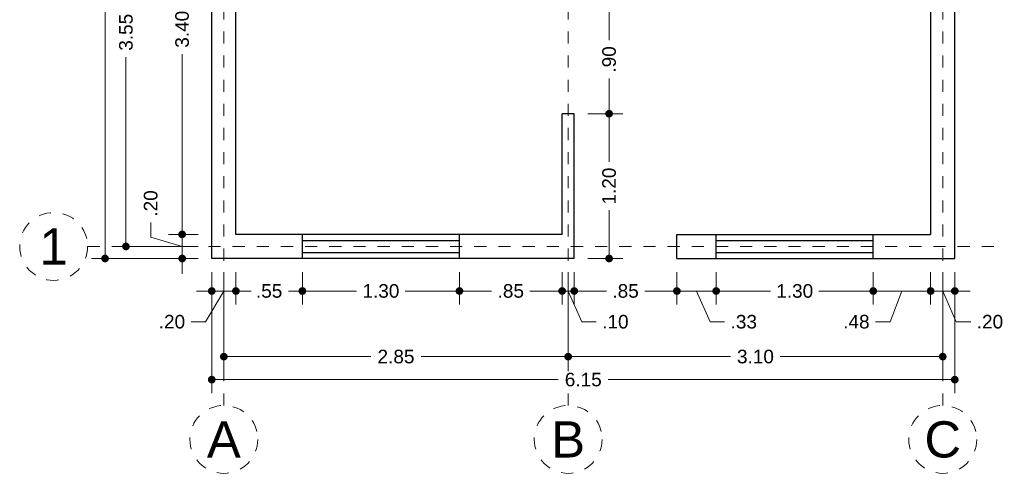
# Model space of a CAD drawing. Header units: millimetres. Extents: x 2563.8 to 2572.4, y 874.6 to 888.9.
# Tile 1 of 3: x 2564.2 to 2572.4, y 874.6 to 878.4. Entities that reach past the tile are written whole.
import ezdxf
from ezdxf.enums import TextEntityAlignment as Align

# ---------------------------------------------------------------- set-up
doc = ezdxf.new("R2010")
doc.units = ezdxf.units.MM
doc.header["$LTSCALE"] = 0.001
doc.linetypes.add('CENTER2', pattern=[28.575, 19.05, -3.175, 3.175, -3.175])
for name, color, linetype, lineweight in [('Cotas', 7, 'Continuous', 18), ('Ejes', 7, 'CENTER2', 5), ('Muros', 7, 'Continuous', 30), ('Ventanas', 250, 'Continuous', 25)]:
    doc.layers.add(name, color=color, linetype=linetype, lineweight=lineweight)
doc.styles.get("Standard").update_dxf_attribs({"font": 'arial.ttf'})
doc.dimstyles.new('1-75', dxfattribs={"dimscale": 75, "dimtxt": 0.0015, "dimasz": 0.00085, "dimexe": 0.0015, "dimexo": 0.0015, "dimgap": 0.0008, "dimtad": 0, "dimzin": 4, "dimdsep": 46, "dimtxsty": 'Standard', "dimblk": 'DOT', "dimcen": 0.0009, "dimclrd": 256, "dimclre": 256, "dimclrt": 256, "dimadec": 0, "dimazin": 0, "dimtfac": 1, "dimtofl": 0, "dimtmove": 1, "dimatfit": 2, "dimfxl": 0.0015, "dimtfill": 1, "dimtolj": 1, "dimtzin": 4, "dimlwd": -1, "dimlwe": -1, "dimarcsym": 0})

# ---------------------------------------------------------------- blocks, each defined once
blk = doc.blocks.new('_DOT')
at = {"color": 0, "linetype": 'ByBlock'}
blk.add_line((-0.5, 0), (-1, 0), dxfattribs=at)
at = {"color": 0, "linetype": 'ByBlock', "const_width": 0.5}
blk.add_lwpolyline([(-0.25, 0, 1), (0.25, 0, 1)], format="xyb", close=True, dxfattribs=at)
blk = doc.blocks.new('*D3')
at = {"layer": 'Cotas', "transparency": 16777216}
for p, q in [((2565.7197, 888.5218), (2564.8367, 888.5218)), ((2564.9492, 888.458), (2564.9492, 882.7161)), ((2564.9492, 876.4855), (2564.9492, 882.2275)), ((2565.7197, 876.4218), (2564.8367, 876.4218))]:
    blk.add_line(p, q, dxfattribs=at)
at = {"layer": 'Defpoints', "color": 0, "transparency": 16777216}
for p in [(2565.8322, 888.5218), (2564.9492, 876.4218), (2565.8322, 876.4218)]:
    blk.add_point(p, dxfattribs=at)
at = {"layer": 'Cotas', "transparency": 16777216, "xscale": 0.06375, "yscale": 0.06375, "zscale": 0.06375}
for p, rotation in [((2564.9492, 888.5218), 90), ((2564.9492, 876.4218), 270)]:
    blk.add_blockref('_DOT', p, dxfattribs=dict(at, rotation=rotation))
at = {"layer": 'Cotas', "transparency": 16777216, "insert": (2564.9492, 882.4718), "char_height": 0.1125, "attachment_point": 5, "rotation": 90, "bg_fill": 3, "box_fill_scale": 1.1, "bg_fill_color": 256, "bg_fill_true_color": 13158600, "bg_fill_transparency": 0}
blk.add_mtext('\\A1;12.10', dxfattribs=at)
blk = doc.blocks.new('*D4')
at = {"layer": 'Cotas', "transparency": 16777216}
for p, q in [((2565.7197, 880.0718), (2565.0097, 880.0718)), ((2565.1222, 880.008), (2565.1222, 878.5033)), ((2565.1222, 876.5855), (2565.1222, 878.0903)), ((2565.7197, 876.5218), (2565.0097, 876.5218))]:
    blk.add_line(p, q, dxfattribs=at)
at = {"layer": 'Defpoints', "color": 0, "transparency": 16777216}
for p in [(2565.1222, 880.0718), (2565.8322, 880.0718), (2565.8322, 876.5218)]:
    blk.add_point(p, dxfattribs=at)
at = {"layer": 'Cotas', "transparency": 16777216, "xscale": 0.06375, "yscale": 0.06375, "zscale": 0.06375}
for p, rotation in [((2565.1222, 880.0718), 90), ((2565.1222, 876.5218), 270)]:
    blk.add_blockref('_DOT', p, dxfattribs=dict(at, rotation=rotation))
at = {"layer": 'Cotas', "transparency": 16777216, "insert": (2565.1222, 878.2968), "char_height": 0.1125, "attachment_point": 5, "rotation": 90, "bg_fill": 3, "box_fill_scale": 1.1, "bg_fill_color": 256, "bg_fill_true_color": 13158600, "bg_fill_transparency": 0}
blk.add_mtext('\\A1;3.55', dxfattribs=at)
blk = doc.blocks.new('*D16')
at = {"layer": 'Cotas', "transparency": 16777216}
for p, q in [((2565.7197, 880.0218), (2565.4746, 880.0218)), ((2565.5871, 879.958), (2565.5871, 878.5277)), ((2565.5871, 876.6855), (2565.5871, 878.1159)), ((2565.7197, 876.6218), (2565.4746, 876.6218))]:
    blk.add_line(p, q, dxfattribs=at)
at = {"layer": 'Defpoints', "color": 0, "transparency": 16777216}
for p in [(2565.8322, 880.0218), (2565.5871, 876.6218), (2565.8322, 876.6218)]:
    blk.add_point(p, dxfattribs=at)
at = {"layer": 'Cotas', "transparency": 16777216, "xscale": 0.06375, "yscale": 0.06375, "zscale": 0.06375}
for p, rotation in [((2565.5871, 880.0218), 90), ((2565.5871, 876.6218), 270)]:
    blk.add_blockref('_DOT', p, dxfattribs=dict(at, rotation=rotation))
at = {"layer": 'Cotas', "transparency": 16777216, "insert": (2565.5871, 878.3218), "char_height": 0.1125, "attachment_point": 5, "rotation": 90, "bg_fill": 3, "box_fill_scale": 1.1, "bg_fill_color": 256, "bg_fill_true_color": 13158600, "bg_fill_transparency": 0}
blk.add_mtext('\\A1;3.40', dxfattribs=at)
blk = doc.blocks.new('*D17')
at = {"layer": 'Cotas', "transparency": 16777216}
for p, q in [((2565.3272, 876.5998), (2565.3272, 876.7198)), ((2565.5871, 876.6855), (2565.5871, 876.7493)), ((2565.7197, 876.6218), (2565.4746, 876.6218)), ((2565.5871, 876.6218), (2565.5871, 876.4218)), ((2565.5871, 876.5218), (2565.3272, 876.5998)), ((2565.7197, 876.4218), (2565.4746, 876.4218)), ((2565.5871, 876.358), (2565.5871, 876.2943))]:
    blk.add_line(p, q, dxfattribs=at)
at = {"layer": 'Defpoints', "color": 0, "transparency": 16777216}
for p in [(2565.8322, 876.6218), (2565.5871, 876.4218), (2565.8322, 876.4218)]:
    blk.add_point(p, dxfattribs=at)
at = {"layer": 'Cotas', "transparency": 16777216, "xscale": 0.06375, "yscale": 0.06375, "zscale": 0.06375}
for p, rotation in [((2565.5871, 876.6218), 270), ((2565.5871, 876.4218), 90)]:
    blk.add_blockref('_DOT', p, dxfattribs=dict(at, rotation=rotation))
at = {"layer": 'Cotas', "transparency": 16777216, "insert": (2565.3272, 876.8781), "char_height": 0.1125, "attachment_point": 5, "rotation": 90, "bg_fill": 3, "box_fill_scale": 1.1, "bg_fill_color": 256, "bg_fill_true_color": 13158600, "bg_fill_transparency": 0}
blk.add_mtext('\\A1;.20', dxfattribs=at)
blk = doc.blocks.new('*D18')
at = {"layer": 'Cotas', "transparency": 16777216}
for p, q in [((2565.8322, 876.3093), (2565.8322, 875.3055)), ((2571.9822, 876.3093), (2571.9822, 875.3055)), ((2565.896, 875.418), (2568.7004, 875.418)), ((2571.9185, 875.418), (2569.1141, 875.418))]:
    blk.add_line(p, q, dxfattribs=at)
at = {"layer": 'Defpoints', "color": 0, "transparency": 16777216}
for p in [(2565.8322, 876.4218), (2571.9822, 876.4218), (2571.9822, 875.418)]:
    blk.add_point(p, dxfattribs=at)
at = {"layer": 'Cotas', "transparency": 16777216, "xscale": 0.06375, "yscale": 0.06375, "zscale": 0.06375, "rotation": 180}
blk.add_blockref('_DOT', (2565.8322, 875.418), dxfattribs=at)
at = {"layer": 'Cotas', "transparency": 16777216, "xscale": 0.06375, "yscale": 0.06375, "zscale": 0.06375}
blk.add_blockref('_DOT', (2571.9822, 875.418), dxfattribs=at)
at = {"layer": 'Cotas', "transparency": 16777216, "insert": (2568.9072, 875.418), "char_height": 0.1125, "attachment_point": 5, "bg_fill": 3, "box_fill_scale": 1.1, "bg_fill_color": 256, "bg_fill_true_color": 13158600, "bg_fill_transparency": 0}
blk.add_mtext('\\A1;6.15', dxfattribs=at)
blk = doc.blocks.new('*D19')
at = {"layer": 'Cotas', "transparency": 16777216}
for p, q in [((2565.9322, 876.3093), (2565.9322, 875.4961)), ((2568.7822, 876.3093), (2568.7822, 875.4961)), ((2565.996, 875.6086), (2567.1497, 875.6086)), ((2568.7185, 875.6086), (2567.5647, 875.6086))]:
    blk.add_line(p, q, dxfattribs=at)
at = {"layer": 'Defpoints', "color": 0, "transparency": 16777216}
for p in [(2565.9322, 876.4218), (2568.7822, 876.4218), (2568.7822, 875.6086)]:
    blk.add_point(p, dxfattribs=at)
at = {"layer": 'Cotas', "transparency": 16777216, "xscale": 0.06375, "yscale": 0.06375, "zscale": 0.06375, "rotation": 180}
blk.add_blockref('_DOT', (2565.9322, 875.6086), dxfattribs=at)
at = {"layer": 'Cotas', "transparency": 16777216, "xscale": 0.06375, "yscale": 0.06375, "zscale": 0.06375}
blk.add_blockref('_DOT', (2568.7822, 875.6086), dxfattribs=at)
at = {"layer": 'Cotas', "transparency": 16777216, "insert": (2567.3572, 875.6086), "char_height": 0.1125, "attachment_point": 5, "bg_fill": 3, "box_fill_scale": 1.1, "bg_fill_color": 256, "bg_fill_true_color": 13158600, "bg_fill_transparency": 0}
blk.add_mtext('\\A1;2.85', dxfattribs=at)
blk = doc.blocks.new('*D20')
at = {"layer": 'Cotas', "transparency": 16777216}
for p, q in [((2568.7822, 876.3093), (2568.7822, 875.4961)), ((2571.8822, 876.3093), (2571.8822, 875.4961)), ((2568.846, 875.6086), (2570.1263, 875.6086)), ((2571.8185, 875.6086), (2570.5381, 875.6086))]:
    blk.add_line(p, q, dxfattribs=at)
at = {"layer": 'Defpoints', "color": 0, "transparency": 16777216}
for p in [(2568.7822, 876.4218), (2571.8822, 876.4218), (2571.8822, 875.6086)]:
    blk.add_point(p, dxfattribs=at)
at = {"layer": 'Cotas', "transparency": 16777216, "xscale": 0.06375, "yscale": 0.06375, "zscale": 0.06375, "rotation": 180}
blk.add_blockref('_DOT', (2568.7822, 875.6086), dxfattribs=at)
at = {"layer": 'Cotas', "transparency": 16777216, "xscale": 0.06375, "yscale": 0.06375, "zscale": 0.06375}
blk.add_blockref('_DOT', (2571.8822, 875.6086), dxfattribs=at)
at = {"layer": 'Cotas', "transparency": 16777216, "insert": (2570.3322, 875.6086), "char_height": 0.1125, "attachment_point": 5, "bg_fill": 3, "box_fill_scale": 1.1, "bg_fill_color": 256, "bg_fill_true_color": 13158600, "bg_fill_transparency": 0}
blk.add_mtext('\\A1;3.10', dxfattribs=at)
blk = doc.blocks.new('*D21')
at = {"layer": 'Cotas', "transparency": 16777216}
for p, q in [((2566.5822, 876.3093), (2566.5822, 876.0399)), ((2567.8822, 876.3093), (2567.8822, 876.0399)), ((2566.646, 876.1524), (2567.0316, 876.1524)), ((2567.8185, 876.1524), (2567.4329, 876.1524))]:
    blk.add_line(p, q, dxfattribs=at)
at = {"layer": 'Defpoints', "color": 0, "transparency": 16777216}
for p in [(2566.5822, 876.4218), (2567.8822, 876.4218), (2567.8822, 876.1524)]:
    blk.add_point(p, dxfattribs=at)
at = {"layer": 'Cotas', "transparency": 16777216, "xscale": 0.06375, "yscale": 0.06375, "zscale": 0.06375, "rotation": 180}
blk.add_blockref('_DOT', (2566.5822, 876.1524), dxfattribs=at)
at = {"layer": 'Cotas', "transparency": 16777216, "xscale": 0.06375, "yscale": 0.06375, "zscale": 0.06375}
blk.add_blockref('_DOT', (2567.8822, 876.1524), dxfattribs=at)
at = {"layer": 'Cotas', "transparency": 16777216, "insert": (2567.2322, 876.1524), "char_height": 0.1125, "attachment_point": 5, "bg_fill": 3, "box_fill_scale": 1.1, "bg_fill_color": 256, "bg_fill_true_color": 13158600, "bg_fill_transparency": 0}
blk.add_mtext('\\A1;1.30', dxfattribs=at)
blk = doc.blocks.new('*D22')
at = {"layer": 'Cotas', "transparency": 16777216}
for p, q in [((2567.8822, 876.3093), (2567.8822, 876.0399)), ((2568.7322, 876.3093), (2568.7322, 876.0399)), ((2567.946, 876.1524), (2568.1483, 876.1524)), ((2568.6685, 876.1524), (2568.4662, 876.1524))]:
    blk.add_line(p, q, dxfattribs=at)
at = {"layer": 'Defpoints', "color": 0, "transparency": 16777216}
for p in [(2567.8822, 876.4218), (2568.7322, 876.4218), (2568.7322, 876.1524)]:
    blk.add_point(p, dxfattribs=at)
at = {"layer": 'Cotas', "transparency": 16777216, "xscale": 0.06375, "yscale": 0.06375, "zscale": 0.06375, "rotation": 180}
blk.add_blockref('_DOT', (2567.8822, 876.1524), dxfattribs=at)
at = {"layer": 'Cotas', "transparency": 16777216, "xscale": 0.06375, "yscale": 0.06375, "zscale": 0.06375}
blk.add_blockref('_DOT', (2568.7322, 876.1524), dxfattribs=at)
at = {"layer": 'Cotas', "transparency": 16777216, "insert": (2568.3072, 876.1524), "char_height": 0.1125, "attachment_point": 5, "bg_fill": 3, "box_fill_scale": 1.1, "bg_fill_color": 256, "bg_fill_true_color": 13158600, "bg_fill_transparency": 0}
blk.add_mtext('\\A1;.85', dxfattribs=at)
blk = doc.blocks.new('*D23')
at = {"layer": 'Cotas', "transparency": 16777216}
for p, q in [((2568.7322, 876.3093), (2568.7322, 876.0399)), ((2568.8322, 876.3093), (2568.8322, 876.0399)), ((2568.6685, 876.1524), (2568.6047, 876.1524)), ((2568.7322, 876.1524), (2568.8322, 876.1524)), ((2568.7822, 876.1524), (2568.8947, 875.8974)), ((2568.896, 876.1524), (2568.9597, 876.1524)), ((2568.8947, 875.8974), (2569.0147, 875.8974))]:
    blk.add_line(p, q, dxfattribs=at)
at = {"layer": 'Defpoints', "color": 0, "transparency": 16777216}
for p in [(2568.7322, 876.4218), (2568.8322, 876.4218), (2568.8322, 876.1524)]:
    blk.add_point(p, dxfattribs=at)
at = {"layer": 'Cotas', "transparency": 16777216, "xscale": 0.06375, "yscale": 0.06375, "zscale": 0.06375}
blk.add_blockref('_DOT', (2568.7322, 876.1524), dxfattribs=at)
at = {"layer": 'Cotas', "transparency": 16777216, "xscale": 0.06375, "yscale": 0.06375, "zscale": 0.06375, "rotation": 180}
blk.add_blockref('_DOT', (2568.8322, 876.1524), dxfattribs=at)
at = {"layer": 'Cotas', "transparency": 16777216, "insert": (2569.173, 875.8974), "char_height": 0.1125, "attachment_point": 5, "bg_fill": 3, "box_fill_scale": 1.1, "bg_fill_color": 256, "bg_fill_true_color": 13158600, "bg_fill_transparency": 0}
blk.add_mtext('\\A1;.10', dxfattribs=at)
blk = doc.blocks.new('*D24')
at = {"layer": 'Cotas', "transparency": 16777216}
for p, q in [((2568.8322, 876.3093), (2568.8322, 876.0399)), ((2569.6822, 876.3093), (2569.6822, 876.0399)), ((2568.896, 876.1524), (2569.0983, 876.1524)), ((2569.6185, 876.1524), (2569.4162, 876.1524))]:
    blk.add_line(p, q, dxfattribs=at)
at = {"layer": 'Defpoints', "color": 0, "transparency": 16777216}
for p in [(2568.8322, 876.4218), (2569.6822, 876.4218), (2569.6822, 876.1524)]:
    blk.add_point(p, dxfattribs=at)
at = {"layer": 'Cotas', "transparency": 16777216, "xscale": 0.06375, "yscale": 0.06375, "zscale": 0.06375, "rotation": 180}
blk.add_blockref('_DOT', (2568.8322, 876.1524), dxfattribs=at)
at = {"layer": 'Cotas', "transparency": 16777216, "xscale": 0.06375, "yscale": 0.06375, "zscale": 0.06375}
blk.add_blockref('_DOT', (2569.6822, 876.1524), dxfattribs=at)
at = {"layer": 'Cotas', "transparency": 16777216, "insert": (2569.2572, 876.1524), "char_height": 0.1125, "attachment_point": 5, "bg_fill": 3, "box_fill_scale": 1.1, "bg_fill_color": 256, "bg_fill_true_color": 13158600, "bg_fill_transparency": 0}
blk.add_mtext('\\A1;.85', dxfattribs=at)
blk = doc.blocks.new('*D25')
at = {"layer": 'Cotas', "transparency": 16777216}
for p, q in [((2569.6822, 876.3093), (2569.6822, 876.0399)), ((2570.0072, 876.3093), (2570.0072, 876.0399)), ((2569.746, 876.1524), (2569.9435, 876.1524)), ((2569.8447, 876.1524), (2569.9572, 875.8973)), ((2569.9572, 875.8973), (2570.0772, 875.8973))]:
    blk.add_line(p, q, dxfattribs=at)
at = {"layer": 'Defpoints', "color": 0, "transparency": 16777216}
for p in [(2569.6822, 876.4218), (2570.0072, 876.4218), (2570.0072, 876.1524)]:
    blk.add_point(p, dxfattribs=at)
at = {"layer": 'Cotas', "transparency": 16777216, "xscale": 0.06375, "yscale": 0.06375, "zscale": 0.06375, "rotation": 180}
blk.add_blockref('_DOT', (2569.6822, 876.1524), dxfattribs=at)
at = {"layer": 'Cotas', "transparency": 16777216, "xscale": 0.06375, "yscale": 0.06375, "zscale": 0.06375}
blk.add_blockref('_DOT', (2570.0072, 876.1524), dxfattribs=at)
at = {"layer": 'Cotas', "transparency": 16777216, "insert": (2570.2357, 875.8973), "char_height": 0.1125, "attachment_point": 5, "bg_fill": 3, "box_fill_scale": 1.1, "bg_fill_color": 256, "bg_fill_true_color": 13158600, "bg_fill_transparency": 0}
blk.add_mtext('\\A1;.33', dxfattribs=at)
blk = doc.blocks.new('*D26')
at = {"layer": 'Cotas', "transparency": 16777216}
for p, q in [((2570.0072, 876.3093), (2570.0072, 876.0399)), ((2571.3072, 876.3093), (2571.3072, 876.0399)), ((2570.071, 876.1524), (2570.4566, 876.1524)), ((2571.2435, 876.1524), (2570.8579, 876.1524))]:
    blk.add_line(p, q, dxfattribs=at)
at = {"layer": 'Defpoints', "color": 0, "transparency": 16777216}
for p in [(2570.0072, 876.4218), (2571.3072, 876.4218), (2571.3072, 876.1524)]:
    blk.add_point(p, dxfattribs=at)
at = {"layer": 'Cotas', "transparency": 16777216, "xscale": 0.06375, "yscale": 0.06375, "zscale": 0.06375, "rotation": 180}
blk.add_blockref('_DOT', (2570.0072, 876.1524), dxfattribs=at)
at = {"layer": 'Cotas', "transparency": 16777216, "xscale": 0.06375, "yscale": 0.06375, "zscale": 0.06375}
blk.add_blockref('_DOT', (2571.3072, 876.1524), dxfattribs=at)
at = {"layer": 'Cotas', "transparency": 16777216, "insert": (2570.6572, 876.1524), "char_height": 0.1125, "attachment_point": 5, "bg_fill": 3, "box_fill_scale": 1.1, "bg_fill_color": 256, "bg_fill_true_color": 13158600, "bg_fill_transparency": 0}
blk.add_mtext('\\A1;1.30', dxfattribs=at)
blk = doc.blocks.new('*D27')
at = {"layer": 'Cotas', "transparency": 16777216}
for p, q in [((2571.3072, 876.3093), (2571.3072, 876.0399)), ((2571.7822, 876.3093), (2571.7822, 876.0399)), ((2571.371, 876.1524), (2571.7185, 876.1524)), ((2571.5447, 876.1524), (2571.4463, 875.8974)), ((2571.4463, 875.8974), (2571.3263, 875.8974))]:
    blk.add_line(p, q, dxfattribs=at)
at = {"layer": 'Defpoints', "color": 0, "transparency": 16777216}
for p in [(2571.3072, 876.4218), (2571.7822, 876.4218), (2571.7822, 876.1524)]:
    blk.add_point(p, dxfattribs=at)
at = {"layer": 'Cotas', "transparency": 16777216, "xscale": 0.06375, "yscale": 0.06375, "zscale": 0.06375, "rotation": 180}
blk.add_blockref('_DOT', (2571.3072, 876.1524), dxfattribs=at)
at = {"layer": 'Cotas', "transparency": 16777216, "xscale": 0.06375, "yscale": 0.06375, "zscale": 0.06375}
blk.add_blockref('_DOT', (2571.7822, 876.1524), dxfattribs=at)
at = {"layer": 'Cotas', "transparency": 16777216, "insert": (2571.1676, 875.8974), "char_height": 0.1125, "attachment_point": 5, "bg_fill": 3, "box_fill_scale": 1.1, "bg_fill_color": 256, "bg_fill_true_color": 13158600, "bg_fill_transparency": 0}
blk.add_mtext('\\A1;.48', dxfattribs=at)
blk = doc.blocks.new('*D28')
at = {"layer": 'Cotas', "transparency": 16777216}
for p, q in [((2571.7822, 876.3093), (2571.7822, 876.0399)), ((2571.9822, 876.3093), (2571.9822, 876.0399)), ((2571.7185, 876.1524), (2571.6547, 876.1524)), ((2571.7822, 876.1524), (2571.9822, 876.1524)), ((2571.8822, 876.1524), (2571.9947, 875.8974)), ((2572.046, 876.1524), (2572.1097, 876.1524)), ((2571.9947, 875.8974), (2572.1147, 875.8974))]:
    blk.add_line(p, q, dxfattribs=at)
at = {"layer": 'Defpoints', "color": 0, "transparency": 16777216}
for p in [(2571.7822, 876.4218), (2571.9822, 876.4218), (2571.9822, 876.1524)]:
    blk.add_point(p, dxfattribs=at)
at = {"layer": 'Cotas', "transparency": 16777216, "xscale": 0.06375, "yscale": 0.06375, "zscale": 0.06375}
blk.add_blockref('_DOT', (2571.7822, 876.1524), dxfattribs=at)
at = {"layer": 'Cotas', "transparency": 16777216, "xscale": 0.06375, "yscale": 0.06375, "zscale": 0.06375, "rotation": 180}
blk.add_blockref('_DOT', (2571.9822, 876.1524), dxfattribs=at)
at = {"layer": 'Cotas', "transparency": 16777216, "insert": (2572.273, 875.8974), "char_height": 0.1125, "attachment_point": 5, "bg_fill": 3, "box_fill_scale": 1.1, "bg_fill_color": 256, "bg_fill_true_color": 13158600, "bg_fill_transparency": 0}
blk.add_mtext('\\A1;.20', dxfattribs=at)
blk = doc.blocks.new('*D29')
at = {"layer": 'Cotas', "transparency": 16777216}
for p, q in [((2566.0322, 876.3093), (2566.0322, 876.0399)), ((2566.5822, 876.3093), (2566.5822, 876.0399)), ((2566.096, 876.1524), (2566.1483, 876.1524)), ((2566.5185, 876.1524), (2566.4662, 876.1524))]:
    blk.add_line(p, q, dxfattribs=at)
at = {"layer": 'Defpoints', "color": 0, "transparency": 16777216}
for p in [(2566.0322, 876.4218), (2566.5822, 876.4218), (2566.0322, 876.1524)]:
    blk.add_point(p, dxfattribs=at)
at = {"layer": 'Cotas', "transparency": 16777216, "xscale": 0.06375, "yscale": 0.06375, "zscale": 0.06375, "rotation": 180}
blk.add_blockref('_DOT', (2566.0322, 876.1524), dxfattribs=at)
at = {"layer": 'Cotas', "transparency": 16777216, "xscale": 0.06375, "yscale": 0.06375, "zscale": 0.06375}
blk.add_blockref('_DOT', (2566.5822, 876.1524), dxfattribs=at)
at = {"layer": 'Cotas', "transparency": 16777216, "insert": (2566.3072, 876.1524), "char_height": 0.1125, "attachment_point": 5, "bg_fill": 3, "box_fill_scale": 1.1, "bg_fill_color": 256, "bg_fill_true_color": 13158600, "bg_fill_transparency": 0}
blk.add_mtext('\\A1;.55', dxfattribs=at)
blk = doc.blocks.new('*D30')
at = {"layer": 'Cotas', "transparency": 16777216}
for p, q in [((2565.8322, 876.3093), (2565.8322, 876.0399)), ((2566.0322, 876.3093), (2566.0322, 876.0399)), ((2565.7685, 876.1524), (2565.7047, 876.1524)), ((2565.9322, 876.1524), (2565.781, 875.8974)), ((2566.0322, 876.1524), (2565.8322, 876.1524)), ((2566.096, 876.1524), (2566.1597, 876.1524)), ((2565.781, 875.8974), (2565.661, 875.8974))]:
    blk.add_line(p, q, dxfattribs=at)
at = {"layer": 'Defpoints', "color": 0, "transparency": 16777216}
for p in [(2565.8322, 876.4218), (2566.0322, 876.4218), (2565.8322, 876.1524)]:
    blk.add_point(p, dxfattribs=at)
at = {"layer": 'Cotas', "transparency": 16777216, "xscale": 0.06375, "yscale": 0.06375, "zscale": 0.06375}
blk.add_blockref('_DOT', (2565.8322, 876.1524), dxfattribs=at)
at = {"layer": 'Cotas', "transparency": 16777216, "xscale": 0.06375, "yscale": 0.06375, "zscale": 0.06375, "rotation": 180}
blk.add_blockref('_DOT', (2566.0322, 876.1524), dxfattribs=at)
at = {"layer": 'Cotas', "transparency": 16777216, "insert": (2565.5026, 875.8974), "char_height": 0.1125, "attachment_point": 5, "bg_fill": 3, "box_fill_scale": 1.1, "bg_fill_color": 256, "bg_fill_true_color": 13158600, "bg_fill_transparency": 0}
blk.add_mtext('\\A1;.20', dxfattribs=at)
blk = doc.blocks.new('*D31')
at = {"layer": 'Cotas', "transparency": 16777216}
for p, q in [((2568.9447, 877.6218), (2569.2335, 877.6218)), ((2569.121, 877.558), (2569.121, 877.2224)), ((2569.121, 876.4855), (2569.121, 876.8212)), ((2568.9447, 876.4218), (2569.2335, 876.4218))]:
    blk.add_line(p, q, dxfattribs=at)
at = {"layer": 'Defpoints', "color": 0, "transparency": 16777216}
for p in [(2568.8322, 877.6218), (2569.121, 877.6218), (2568.8322, 876.4218)]:
    blk.add_point(p, dxfattribs=at)
at = {"layer": 'Cotas', "transparency": 16777216, "xscale": 0.06375, "yscale": 0.06375, "zscale": 0.06375}
for p, rotation in [((2569.121, 877.6218), 90), ((2569.121, 876.4218), 270)]:
    blk.add_blockref('_DOT', p, dxfattribs=dict(at, rotation=rotation))
at = {"layer": 'Cotas', "transparency": 16777216, "insert": (2569.121, 877.0218), "char_height": 0.1125, "attachment_point": 5, "rotation": 90, "bg_fill": 3, "box_fill_scale": 1.1, "bg_fill_color": 256, "bg_fill_true_color": 13158600, "bg_fill_transparency": 0}
blk.add_mtext('\\A1;1.20', dxfattribs=at)
blk = doc.blocks.new('*D32')
at = {"layer": 'Cotas', "transparency": 16777216}
for p, q in [((2568.9447, 878.5218), (2569.2335, 878.5218)), ((2569.121, 878.458), (2569.121, 878.2301)), ((2569.121, 877.6855), (2569.121, 877.9134)), ((2568.9447, 877.6218), (2569.2335, 877.6218))]:
    blk.add_line(p, q, dxfattribs=at)
at = {"layer": 'Defpoints', "color": 0, "transparency": 16777216}
for p in [(2568.8322, 878.5218), (2569.121, 878.5218), (2568.8322, 877.6218)]:
    blk.add_point(p, dxfattribs=at)
at = {"layer": 'Cotas', "transparency": 16777216, "xscale": 0.06375, "yscale": 0.06375, "zscale": 0.06375}
for p, rotation in [((2569.121, 878.5218), 90), ((2569.121, 877.6218), 270)]:
    blk.add_blockref('_DOT', p, dxfattribs=dict(at, rotation=rotation))
at = {"layer": 'Cotas', "transparency": 16777216, "insert": (2569.121, 878.0718), "char_height": 0.1125, "attachment_point": 5, "rotation": 90, "bg_fill": 3, "box_fill_scale": 1.1, "bg_fill_color": 256, "bg_fill_true_color": 13158600, "bg_fill_transparency": 0}
blk.add_mtext('\\A1;.90', dxfattribs=at)

msp = doc.modelspace()

# ---------------------------------------------------------------- linework, layer by layer
at = {"layer": 'Ejes', "linetype": 'CENTER2'}
for p, q in [((2565.9322, 875.2039), (2565.9322, 888.9218)), ((2568.7822, 875.2039), (2568.7822, 888.9218)), ((2571.8822, 875.2039), (2571.8822, 888.9218)), ((2564.8052, 876.5218), (2572.3822, 876.5218))]:
    msp.add_line(p, q, dxfattribs=at)
at = {"layer": 'Ejes'}
for centre in [(2564.5239, 876.5218), (2565.9322, 874.9226), (2568.7822, 874.9226), (2571.8822, 874.9226)]:
    msp.add_circle(centre, 0.2812, dxfattribs=at)
at = {"layer": 'Muros'}
for p, q in [((2565.8322, 876.4218), (2565.8322, 888.5218)), ((2571.9822, 876.4218), (2571.9822, 888.5218)), ((2571.7822, 882.9218), (2571.7822, 876.6218)), ((2566.0322, 876.6218), (2566.0322, 880.0218)), ((2568.7322, 876.6218), (2568.7322, 877.6218)), ((2568.8322, 877.6218), (2568.7322, 877.6218)), ((2568.8322, 876.4218), (2568.8322, 877.6218)), ((2568.7322, 876.6218), (2566.0322, 876.6218)), ((2569.6822, 876.4218), (2569.6822, 876.6218)), ((2569.6822, 876.6218), (2571.7822, 876.6218)), ((2568.8322, 876.4218), (2565.8322, 876.4218)), ((2569.6822, 876.4218), (2571.9822, 876.4218))]:
    msp.add_line(p, q, dxfattribs=at)
at = {"layer": 'Ventanas'}
for p, q in [((2566.5822, 876.4218), (2566.5822, 876.6218)), ((2567.8822, 876.4218), (2567.8822, 876.6218)), ((2570.0072, 876.4218), (2570.0072, 876.6218)), ((2571.3072, 876.4218), (2571.3072, 876.6218)), ((2566.5822, 876.5718), (2567.8822, 876.5718)), ((2570.0072, 876.5718), (2571.3072, 876.5718)), ((2566.5822, 876.4718), (2567.8822, 876.4718)), ((2570.0072, 876.4718), (2571.3072, 876.4718))]:
    msp.add_line(p, q, dxfattribs=at)

# ---------------------------------------------------------------- texts
at = {"layer": 'Ejes'}
for s, p in [('1', (2564.5239, 876.5218)), ('A', (2565.9322, 874.9226)), ('B', (2568.7822, 874.9226)), ('C', (2571.8822, 874.9226))]:
    msp.add_text(s, height=0.3, dxfattribs=at).set_placement(p, align=Align.MIDDLE_CENTER)

# ---------------------------------------------------------------- next in the draw order: dimensions: what is measured, and where the dimension line sits
at = {"layer": 'Cotas'}
dim = msp.add_linear_dim(base=(2564.9492, 876.4218), p1=(2565.8322, 888.5218), p2=(2565.8322, 876.4218), angle=90, dimstyle='1-75', dxfattribs=at)
dim.commit()
dim.dimension.update_dxf_attribs({"geometry": '*D3', "text_midpoint": (2564.9492, 882.4718)})

# ---------------------------------------------------------------- next in the draw order: dimensions: what is measured, and where the dimension line sits
dim = msp.add_linear_dim(base=(2565.1222, 880.0718), p1=(2565.8322, 876.5218), p2=(2565.8322, 880.0718), angle=90, dimstyle='1-75', dxfattribs=at)
dim.commit()
dim.dimension.update_dxf_attribs({"geometry": '*D4', "text_midpoint": (2565.1222, 878.2968)})

# ---------------------------------------------------------------- next in the draw order: dimensions: what is measured, and where the dimension line sits
dim = msp.add_linear_dim(base=(2565.5871, 876.6218), p1=(2565.8322, 880.0218), p2=(2565.8322, 876.6218), angle=90, dimstyle='1-75', dxfattribs=at)
dim.commit()
dim.dimension.update_dxf_attribs({"geometry": '*D16', "text_midpoint": (2565.5871, 878.3218)})

# ---------------------------------------------------------------- next in the draw order: dimensions: what is measured, and where the dimension line sits
dim = msp.add_linear_dim(base=(2565.5871, 876.4218), p1=(2565.8322, 876.6218), p2=(2565.8322, 876.4218), angle=90, dimstyle='1-75', dxfattribs=at)
dim.commit()
dim.dimension.update_dxf_attribs({"geometry": '*D17', "text_midpoint": (2565.3272, 876.7798)})

# ---------------------------------------------------------------- next in the draw order: dimensions: what is measured, and where the dimension line sits
dim = msp.add_linear_dim(base=(2571.9822, 875.418), p1=(2565.8322, 876.4218), p2=(2571.9822, 876.4218), dimstyle='1-75', dxfattribs=at)
dim.commit()
dim.dimension.update_dxf_attribs({"geometry": '*D18', "text_midpoint": (2568.9072, 875.418)})

# ---------------------------------------------------------------- next in the draw order: dimensions: what is measured, and where the dimension line sits
dim = msp.add_linear_dim(base=(2568.7822, 875.6086), p1=(2565.9322, 876.4218), p2=(2568.7822, 876.4218), dimstyle='1-75', dxfattribs=at)
dim.commit()
dim.dimension.update_dxf_attribs({"geometry": '*D19', "text_midpoint": (2567.3572, 875.6086)})

# ---------------------------------------------------------------- next in the draw order: dimensions: what is measured, and where the dimension line sits
for base, p1, p2, picture, middle in [((2567.8822, 876.1524), (2566.5822, 876.4218), (2567.8822, 876.4218), '*D21', (2567.2322, 876.1524)), ((2571.8822, 875.6086), (2568.7822, 876.4218), (2571.8822, 876.4218), '*D20', (2570.3322, 875.6086))]:
    dim = msp.add_linear_dim(base=base, p1=p1, p2=p2, dimstyle='1-75', dxfattribs=at)
    dim.commit()
    dim.dimension.update_dxf_attribs({"geometry": picture, "text_midpoint": middle})

# ---------------------------------------------------------------- next in the draw order: dimensions: what is measured, and where the dimension line sits
dim = msp.add_linear_dim(base=(2566.0322, 876.1524), p1=(2566.5822, 876.4218), p2=(2566.0322, 876.4218), dimstyle='1-75', dxfattribs=at)
dim.commit()
dim.dimension.update_dxf_attribs({"geometry": '*D29', "text_midpoint": (2566.3072, 876.1524), "dimtype": 160})
dim = msp.add_linear_dim(base=(2568.7322, 876.1524), p1=(2567.8822, 876.4218), p2=(2568.7322, 876.4218), dimstyle='1-75', dxfattribs=at)
dim.commit()
dim.dimension.update_dxf_attribs({"geometry": '*D22', "text_midpoint": (2568.3072, 876.1524)})

# ---------------------------------------------------------------- next in the draw order: dimensions: what is measured, and where the dimension line sits
for base, p1, p2, picture, middle in [((2565.8322, 876.1524), (2566.0322, 876.4218), (2565.8322, 876.4218), '*D30', (2565.601, 875.8974)), ((2568.8322, 876.1524), (2568.7322, 876.4218), (2568.8322, 876.4218), '*D23', (2569.0747, 875.8974))]:
    dim = msp.add_linear_dim(base=base, p1=p1, p2=p2, dimstyle='1-75', dxfattribs=at)
    dim.commit()
    dim.dimension.update_dxf_attribs({"geometry": picture, "text_midpoint": middle, "dimtype": 160})

# ---------------------------------------------------------------- next in the draw order: dimensions: what is measured, and where the dimension line sits
dim = msp.add_linear_dim(base=(2569.6822, 876.1524), p1=(2568.8322, 876.4218), p2=(2569.6822, 876.4218), dimstyle='1-75', dxfattribs=at)
dim.commit()
dim.dimension.update_dxf_attribs({"geometry": '*D24', "text_midpoint": (2569.2572, 876.1524)})

# ---------------------------------------------------------------- next in the draw order: dimensions: what is measured, and where the dimension line sits
dim = msp.add_linear_dim(base=(2569.121, 877.6218), p1=(2568.8322, 876.4218), p2=(2568.8322, 877.6218), angle=90, dimstyle='1-75', dxfattribs=at)
dim.commit()
dim.dimension.update_dxf_attribs({"geometry": '*D31', "text_midpoint": (2569.121, 877.0218)})
dim = msp.add_linear_dim(base=(2570.0072284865, 876.1524223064), p1=(2569.6822284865, 876.4217872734), p2=(2570.0072284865, 876.4217872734), dimstyle='1-75', dxfattribs=at)
dim.commit()
dim.dimension.update_dxf_attribs({"geometry": '*D25', "text_midpoint": (2570.1372085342, 875.8973050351), "dimtype": 160})

# ---------------------------------------------------------------- next in the draw order: dimensions: what is measured, and where the dimension line sits
dim = msp.add_linear_dim(base=(2569.121, 878.5218), p1=(2568.8322, 877.6218), p2=(2568.8322, 878.5218), angle=90, dimstyle='1-75', dxfattribs=at)
dim.commit()
dim.dimension.update_dxf_attribs({"geometry": '*D32', "text_midpoint": (2569.121, 878.0718)})
dim = msp.add_linear_dim(base=(2571.3072, 876.1524), p1=(2570.0072, 876.4218), p2=(2571.3072, 876.4218), dimstyle='1-75', dxfattribs=at)
dim.commit()
dim.dimension.update_dxf_attribs({"geometry": '*D26', "text_midpoint": (2570.6572, 876.1524)})

# ---------------------------------------------------------------- next in the draw order: dimensions: what is measured, and where the dimension line sits
dim = msp.add_linear_dim(base=(2571.7822284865, 876.1524223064), p1=(2571.3072284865, 876.4217872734), p2=(2571.7822284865, 876.4217872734), dimstyle='1-75', dxfattribs=at)
dim.commit()
dim.dimension.update_dxf_attribs({"geometry": '*D27', "text_midpoint": (2571.2662696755, 875.8974201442), "dimtype": 160})

# ---------------------------------------------------------------- next in the draw order: dimensions: what is measured, and where the dimension line sits
dim = msp.add_linear_dim(base=(2571.9822, 876.1524), p1=(2571.7822, 876.4218), p2=(2571.9822, 876.4218), dimstyle='1-75', dxfattribs=at)
dim.commit()
dim.dimension.update_dxf_attribs({"geometry": '*D28', "text_midpoint": (2572.1747, 875.8974), "dimtype": 160})

doc.saveas('drawing.dxf')
